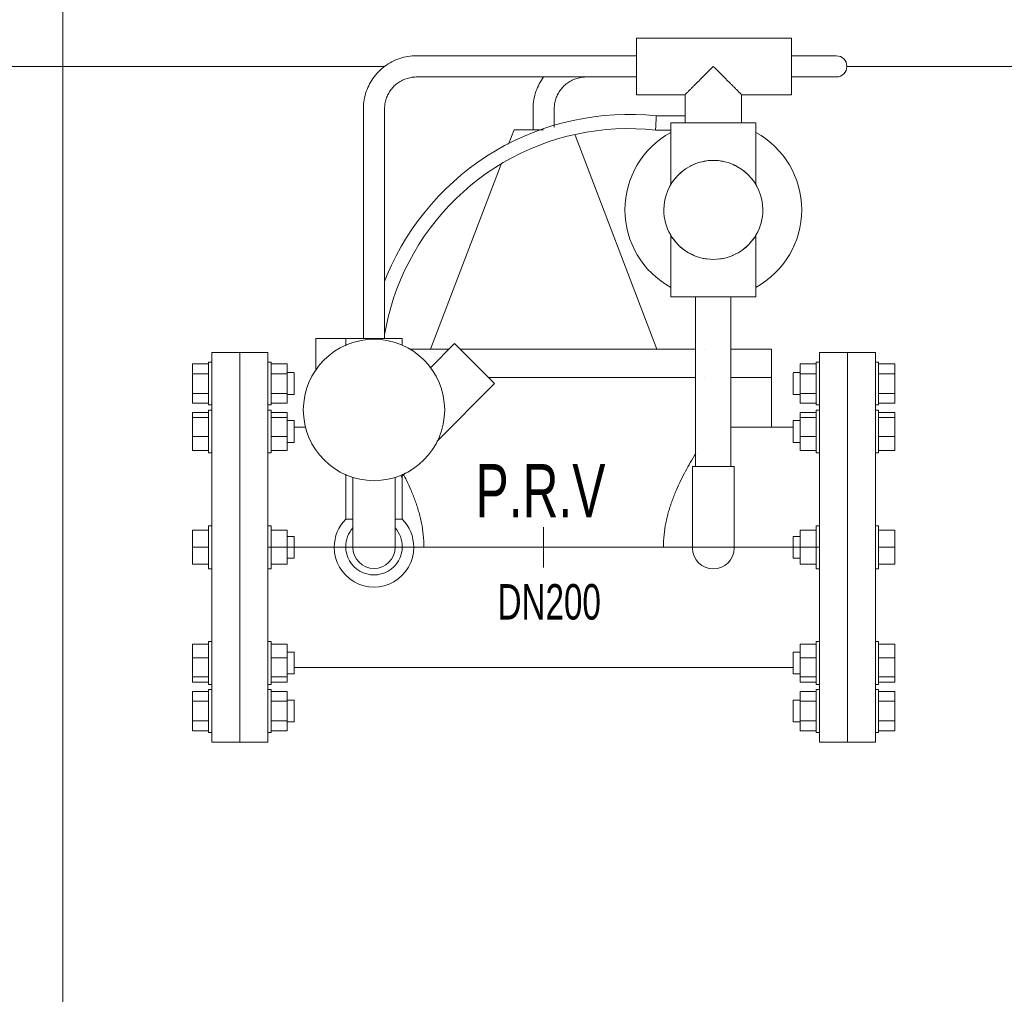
# Model space of a CAD drawing. Header units: millimetres. Extents: x 2339 to 23224, y 1509 to 18979.
# Tile 58 of 124: x 15148 to 16172, y 4244 to 5257. Entities that reach past the tile are written whole.
import ezdxf

# ---------------------------------------------------------------- set-up
doc = ezdxf.new("R2010")
doc.units = ezdxf.units.MM
doc.set_wipeout_variables(frame=1)
doc.layers.get('0').update_dxf_attribs({"lineweight": 0})
doc.styles.add('DISOCP', font='disocp.shx', dxfattribs={"width": 0.6})

# ---------------------------------------------------------------- blocks, each defined once
blk = doc.blocks.new('*U284')
blk.add_wipeout([(-123.82, -87.5), (-149.02, -87.5), (-149.02, -83.11), (-150.46, -83.11), (-150.46, -82.33), (-157.68, -82.33), (-157.68, 82.33), (-150.46, 82.33), (-150.46, 83.11), (-149.02, 83.11), (-149.02, 87.5), (-123.82, 87.5), (-123.82, 83.11), (-122.33, 83.11), (-122.33, 82.33), (-115.17, 82.33), (-115.17, 56.88), (-112.04, 56.71), (-112.04, 53.97), (-107.01, 53.97), (-107.86, 59.22), (-107.71, 65.58), (-106.37, 71.54), (-104.32, 76.39), (-102.39, 79.59), (-102.39, 93.73), (-80.96, 93.73), (-80.86, 199.01), (-78.15, 208.07), (-73.2, 214.43), (-67.29, 218.39), (-59.53, 220.54), (41.65, 220.66), (41.65, 228.6), (111.27, 228.6), (111.27, 220.66), (131.42, 220.66), (135.7, 217.99), (136.18, 215.9), (135.82, 214.1), (134.21, 212.04), (131.42, 211.14), (111.27, 211.14), (111.27, 203.2), (88.9, 203.2), (88.9, 190.5), (95.25, 190.5), (95.29, 186.27), (104.96, 178.82), (110.35, 171.69), (114.68, 161.17), (115.84, 153.34), (115.11, 143.64), (111.95, 134.23), (107.67, 127.3), (102.73, 121.95), (98.98, 118.98), (95.29, 116.68), (95.29, 112.45), (84.14, 112.45), (84.14, 88.9), (102.39, 88.9), (102.39, 53.98), (112.04, 53.98), (112.04, 78.41), (115.17, 78.41), (115.17, 82.33), (122.33, 82.33), (122.33, 83.11), (123.82, 83.11), (123.82, 87.5), (149.02, 87.5), (149.02, 83.11), (150.46, 83.11), (150.46, 82.33), (157.68, 82.33), (157.68, -82.33), (150.46, -82.33), (150.46, -83.11), (149.02, -83.11), (149.02, -87.5), (123.82, -87.5), (123.82, -83.11), (122.33, -83.11), (122.33, -82.33), (115.17, -82.33), (115.17, -56.88), (112.04, -56.71), (112.04, -53.97), (-115.17, -53.97), (-115.17, -82.33), (-122.33, -82.33), (-122.33, -83.11), (-123.82, -83.11)])
for p, q in [((111.27, 228.6), (41.65, 228.6)), ((41.65, 215.9), (41.65, 228.6)), ((111.27, 228.6), (111.27, 215.9)), ((41.65, 220.66), (-57.15, 220.66)), ((131.42, 220.66), (111.27, 220.66)), ((41.65, 203.2), (41.65, 215.9)), ((111.27, 215.9), (111.27, 203.2)), ((-57.15, 211.14), (41.65, 211.14)), ((131.42, 211.14), (111.27, 211.14)), ((41.65, 203.2), (63.5, 203.2)), ((63.5, 203.2), (63.5, 190.5)), ((88.9, 203.2), (111.27, 203.2)), ((88.9, 190.5), (88.9, 203.2)), ((-80.96, 196.85), (-80.96, 93.73)), ((-71.44, 93.73), (-71.44, 196.85)), ((-4.76, 196.85), (-4.76, 187.36)), ((4.76, 188.64), (4.76, 196.85)), ((63.5, 193.68), (50.6, 193.68)), ((57.15, 190.5), (57.15, 162.92)), ((57.15, 190.5), (95.25, 190.5)), ((95.25, 162.92), (95.25, 190.5)), ((-13.3, 187.36), (-15.75, 180.92)), ((-13.3, 187.36), (0, 187.36)), ((50.25, 187.33), (57.15, 187.33)), ((50.8, 88.9), (14.2, 184.98)), ((-19.16, 171.96), (-50.8, 88.9)), ((57.15, 140.03), (57.15, 112.45)), ((95.25, 112.45), (95.25, 140.03)), ((95.25, 112.45), (57.15, 112.45)), ((68.26, 112.45), (68.26, 36.25)), ((84.14, 36.25), (84.14, 112.45)), ((-102.39, 93.73), (-102.39, 79.22)), ((-102.39, 93.73), (-63.5, 93.73)), ((-88.9, 93.73), (-88.9, 90.46)), ((-63.5, 90.75), (-63.5, 93.73)), ((-50.8, 88.9), (-59.91, 88.9)), ((-40.01, 91.42), (-50.96, 80.47)), ((-50.8, 88.9), (-42.53, 88.9)), ((-40.01, 91.42), (-22.05, 73.46)), ((102.39, 88.9), (84.14, 88.9)), ((102.39, 76.2), (102.39, 88.9)), ((-136.42, 87.5), (-149.02, 87.5)), ((-149.02, -87.5), (-149.02, 87.5)), ((-136.42, 87.5), (-136.42, -87.5)), ((-123.82, 87.5), (-136.42, 87.5)), ((-136.42, -87.5), (-136.42, 87.5)), ((-123.82, 87.5), (-123.82, -87.5)), ((123.82, 87.5), (136.42, 87.5)), ((123.82, 87.5), (123.82, -87.5)), ((136.42, 87.5), (149.02, 87.5)), ((136.42, 87.5), (136.42, -87.5)), ((136.42, -87.5), (136.42, 87.5)), ((149.02, -87.5), (149.02, 87.5)), ((-157.68, 77.91), (-157.68, 82.33)), ((-150.46, 82.33), (-157.68, 82.33)), ((-149.02, 83.11), (-150.46, 83.11)), ((-150.46, 73.5), (-150.46, 83.11)), ((-122.33, 83.11), (-123.82, 83.11)), ((-122.33, 83.11), (-122.33, 73.5)), ((-115.17, 82.33), (-122.33, 82.33)), ((-115.17, 82.33), (-115.17, 77.91)), ((115.17, 82.33), (115.17, 77.91)), ((115.17, 82.33), (122.33, 82.33)), ((122.33, 83.11), (123.82, 83.11)), ((122.33, 83.11), (122.33, 73.5)), ((149.02, 83.11), (150.46, 83.11)), ((150.46, 73.5), (150.46, 83.11)), ((150.46, 82.33), (157.68, 82.33)), ((157.68, 77.91), (157.68, 82.33)), ((-157.68, 69.09), (-157.68, 77.91)), ((-150.46, 77.91), (-157.68, 77.91)), ((-115.17, 77.91), (-122.33, 77.91)), ((-112.04, 78.41), (-115.17, 78.41)), ((-115.17, 77.91), (-115.17, 69.09)), ((-112.04, 78.24), (-112.04, 73.5)), ((68.26, 76.2), (-24.79, 76.2)), ((102.39, 76.2), (84.14, 76.2)), ((102.39, 76.2), (102.39, 53.98)), ((112.04, 78.41), (115.17, 78.41)), ((112.04, 78.24), (112.04, 73.5)), ((115.17, 77.91), (115.17, 69.09)), ((115.17, 77.91), (122.33, 77.91)), ((150.46, 77.91), (157.68, 77.91)), ((157.68, 69.09), (157.68, 77.91)), ((-150.46, 63.89), (-150.46, 73.5)), ((-122.33, 73.5), (-122.33, 63.89)), ((-112.04, 73.5), (-112.04, 68.59)), ((-47.97, 47.54), (-22.05, 73.46)), ((112.04, 73.5), (112.04, 68.59)), ((122.33, 73.5), (122.33, 63.89)), ((150.46, 63.89), (150.46, 73.5)), ((-157.68, 64.67), (-157.68, 69.09)), ((-157.68, 69.09), (-150.46, 69.09)), ((-122.33, 69.09), (-115.17, 69.09)), ((-115.17, 69.09), (-115.17, 64.67)), ((-115.17, 68.59), (-112.04, 68.59)), ((115.17, 68.59), (112.04, 68.59)), ((115.17, 69.09), (115.17, 64.67)), ((122.33, 69.09), (115.17, 69.09)), ((157.68, 69.09), (150.46, 69.09)), ((157.68, 64.67), (157.68, 69.09)), ((-150.46, 64.67), (-157.68, 64.67)), ((-150.46, 63.89), (-149.02, 63.89)), ((-123.82, 63.89), (-122.33, 63.89)), ((-115.17, 64.67), (-122.33, 64.67)), ((115.17, 64.67), (122.33, 64.67)), ((123.82, 63.89), (122.33, 63.89)), ((150.46, 63.89), (149.02, 63.89)), ((150.46, 64.67), (157.68, 64.67)), ((-157.68, 58.21), (-157.68, 60.5)), ((-150.46, 60.5), (-157.68, 60.5)), ((-157.68, 49.69), (-157.68, 58.21)), ((-150.46, 58.21), (-157.68, 58.21)), ((-149.02, 61.58), (-150.46, 61.58)), ((-150.46, 45.18), (-150.46, 61.58)), ((-149.02, 61.58), (-150.46, 61.58)), ((-150.46, 61.25), (-150.46, 61.25)), ((-122.33, 61.58), (-123.82, 61.58)), ((-122.33, 61.58), (-123.82, 61.58)), ((-122.33, 61.58), (-122.33, 45.18)), ((-122.33, 61.25), (-122.33, 61.25)), ((-115.17, 60.5), (-122.33, 60.5)), ((-115.17, 58.21), (-122.33, 58.21)), ((-115.17, 60.5), (-115.17, 58.21)), ((-115.17, 58.21), (-115.17, 49.69)), ((115.17, 60.5), (115.17, 58.21)), ((115.17, 60.5), (122.33, 60.5)), ((115.17, 58.21), (115.17, 49.69)), ((115.17, 58.21), (122.33, 58.21)), ((122.33, 61.58), (123.82, 61.58)), ((122.33, 61.58), (122.33, 45.18)), ((122.33, 61.58), (123.82, 61.58)), ((122.33, 61.25), (122.33, 61.25)), ((149.02, 61.58), (150.46, 61.58)), ((149.02, 61.58), (150.46, 61.58)), ((150.46, 45.18), (150.46, 61.58)), ((150.46, 61.25), (150.46, 61.25)), ((150.46, 60.5), (157.68, 60.5)), ((150.46, 58.21), (157.68, 58.21)), ((157.68, 58.21), (157.68, 60.5)), ((157.68, 49.69), (157.68, 58.21)), ((-112.04, 56.88), (-115.17, 56.88)), ((-112.04, 56.88), (-115.17, 56.88)), ((-112.04, 56.88), (-112.04, 48.5)), ((-112.04, 56.71), (-112.04, 56.71)), ((-106.94, 53.97), (-112.04, 53.97)), ((112.04, 53.98), (84.14, 53.98)), ((112.04, 56.88), (115.17, 56.88)), ((112.04, 56.88), (112.04, 48.5)), ((112.04, 56.88), (115.17, 56.88)), ((112.04, 56.71), (112.04, 56.71)), ((123.82, -53.97), (123.82, 53.98)), ((-157.68, 43.45), (-157.68, 49.69)), ((-150.46, 49.69), (-157.68, 49.69)), ((-115.17, 49.69), (-122.33, 49.69)), ((-115.17, 49.69), (-115.17, 43.45)), ((115.17, 49.69), (115.17, 43.45)), ((115.17, 49.69), (122.33, 49.69)), ((150.46, 49.69), (157.68, 49.69)), ((157.68, 43.45), (157.68, 49.69)), ((-150.46, 42.36), (-150.46, 45.18)), ((-122.33, 45.18), (-122.33, 42.36)), ((-115.17, 47.06), (-112.04, 47.06)), ((-112.04, 48.5), (-112.04, 47.06)), ((-112.04, 47.23), (-112.04, 47.23)), ((112.04, 48.5), (112.04, 47.06)), ((112.04, 47.23), (112.04, 47.23)), ((115.17, 47.06), (112.04, 47.06)), ((122.33, 45.18), (122.33, 42.36)), ((150.46, 42.36), (150.46, 45.18)), ((-157.68, 43.45), (-150.46, 43.45)), ((-150.46, 42.36), (-149.02, 42.36)), ((-123.82, 42.36), (-122.33, 42.36)), ((-122.33, 43.45), (-115.17, 43.45)), ((122.33, 43.45), (115.17, 43.45)), ((123.82, 42.36), (122.33, 42.36)), ((150.46, 42.36), (149.02, 42.36)), ((157.68, 43.45), (150.46, 43.45)), ((66.84, 36.25), (76.2, 36.25)), ((66.84, -0.34), (66.84, 36.25)), ((76.2, 36.25), (85.56, 36.25)), ((85.56, -0.34), (85.56, 36.25)), ((-88.9, 32.84), (-88.9, 12.7)), ((-85.73, 31.52), (-85.73, 12.7)), ((-66.68, 12.7), (-66.68, 31.52)), ((-64.04, 31.47), (-62.09, 33.42)), ((-63.5, 12.7), (-63.5, 32.77)), ((-149.02, 9.61), (-150.46, 9.61)), ((-150.46, 9.61), (-150.46, 9.28)), ((-150.46, -9.61), (-150.46, 9.61)), ((-122.33, 9.61), (-123.82, 9.61)), ((-122.33, 9.61), (-122.33, -9.61)), ((-122.33, 9.28), (-122.33, 9.61)), ((-85.79, 12.7), (-88.9, 12.7)), ((-85.73, 12.7), (-85.73, 0)), ((-66.68, 12.7), (-66.68, 0)), ((-63.5, 12.7), (-66.61, 12.7)), ((0, 9.07), (0, -9.07)), ((122.33, 9.61), (123.82, 9.61)), ((122.33, 9.61), (122.33, -9.61)), ((122.33, 9.28), (122.33, 9.61)), ((149.02, 9.61), (150.46, 9.61)), ((150.46, 9.61), (150.46, 9.28)), ((150.46, -9.61), (150.46, 9.61)), ((-157.68, 0), (-157.68, 7.64)), ((-150.46, 7.64), (-157.68, 7.64)), ((-115.17, 7.64), (-122.33, 7.64)), ((-115.17, 7.64), (-115.17, 0)), ((-112.04, 4.91), (-115.17, 4.91)), ((-112.04, 4.91), (-112.04, -4.91)), ((112.04, 4.91), (115.17, 4.91)), ((112.04, 4.91), (112.04, -4.91)), ((115.17, 7.64), (115.17, 0)), ((115.17, 7.64), (122.33, 7.64)), ((150.46, 7.64), (157.68, 7.64)), ((157.68, 0), (157.68, 7.64)), ((123.82, 0), (-123.82, 0)), ((-157.68, -7.64), (-157.68, 0)), ((-150.46, 0), (-157.68, 0)), ((-115.17, 0), (-122.33, 0)), ((-115.17, 0), (-115.17, -7.64)), ((115.17, 0), (115.17, -7.64)), ((115.17, 0), (122.33, 0)), ((150.46, 0), (157.68, 0)), ((157.68, -7.64), (157.68, 0)), ((-150.46, -7.64), (-157.68, -7.64)), ((-115.17, -7.64), (-122.33, -7.64)), ((-115.17, -4.91), (-112.04, -4.91)), ((-112.04, -4.91), (-112.04, -4.74)), ((112.04, -4.91), (112.04, -4.74)), ((115.17, -4.91), (112.04, -4.91)), ((115.17, -7.64), (122.33, -7.64)), ((150.46, -7.64), (157.68, -7.64)), ((-150.46, -9.28), (-150.46, -9.61)), ((-150.46, -9.61), (-149.02, -9.61)), ((-123.82, -9.61), (-122.33, -9.61)), ((-122.33, -9.61), (-122.33, -9.28)), ((122.33, -9.61), (122.33, -9.28)), ((123.82, -9.61), (122.33, -9.61)), ((150.46, -9.61), (149.02, -9.61)), ((150.46, -9.28), (150.46, -9.61)), ((-157.68, -49.69), (-157.68, -43.45)), ((-150.46, -43.45), (-157.68, -43.45)), ((-149.02, -42.36), (-150.46, -42.36)), ((-150.46, -45.18), (-150.46, -42.36)), ((-122.33, -42.36), (-123.82, -42.36)), ((-122.33, -42.36), (-122.33, -45.18)), ((-115.17, -43.45), (-122.33, -43.45)), ((-115.17, -43.45), (-115.17, -49.69)), ((115.17, -43.45), (115.17, -49.69)), ((115.17, -43.45), (122.33, -43.45)), ((122.33, -42.36), (123.82, -42.36)), ((122.33, -42.36), (122.33, -45.18)), ((149.02, -42.36), (150.46, -42.36)), ((150.46, -45.18), (150.46, -42.36)), ((150.46, -43.45), (157.68, -43.45)), ((157.68, -49.69), (157.68, -43.45)), ((-150.46, -61.58), (-150.46, -45.18)), ((-122.33, -45.18), (-122.33, -61.58)), ((-112.04, -47.06), (-115.17, -47.06)), ((-112.04, -47.06), (-112.04, -48.5)), ((-112.04, -47.23), (-112.04, -47.23)), ((-112.04, -48.5), (-112.04, -56.88)), ((112.04, -47.06), (115.17, -47.06)), ((112.04, -47.06), (112.04, -48.5)), ((112.04, -47.23), (112.04, -47.23)), ((112.04, -48.5), (112.04, -56.88)), ((122.33, -45.18), (122.33, -61.58)), ((150.46, -61.58), (150.46, -45.18)), ((-157.68, -58.21), (-157.68, -49.69)), ((-150.46, -49.69), (-157.68, -49.69)), ((-115.17, -49.69), (-122.33, -49.69)), ((-115.17, -49.69), (-115.17, -58.21)), ((115.17, -49.69), (115.17, -58.21)), ((115.17, -49.69), (122.33, -49.69)), ((150.46, -49.69), (157.68, -49.69)), ((157.68, -58.21), (157.68, -49.69)), ((-115.17, -56.88), (-112.04, -56.88)), ((-115.17, -56.88), (-112.04, -56.88)), ((-112.04, -53.98), (112.04, -53.97)), ((-112.04, -56.71), (-112.04, -56.71)), ((112.04, -56.71), (112.04, -56.71)), ((115.17, -56.88), (112.04, -56.88)), ((115.17, -56.88), (112.04, -56.88)), ((-157.68, -60.5), (-157.68, -58.21)), ((-150.46, -58.21), (-157.68, -58.21)), ((-150.46, -60.5), (-157.68, -60.5)), ((-150.46, -61.25), (-150.46, -61.25)), ((-150.46, -61.58), (-149.02, -61.58)), ((-150.46, -61.58), (-149.02, -61.58)), ((-123.82, -61.58), (-122.33, -61.58)), ((-123.82, -61.58), (-122.33, -61.58)), ((-115.17, -58.21), (-122.33, -58.21)), ((-115.17, -60.5), (-122.33, -60.5)), ((-122.33, -61.25), (-122.33, -61.25)), ((-115.17, -58.21), (-115.17, -60.5)), ((115.17, -58.21), (115.17, -60.5)), ((115.17, -58.21), (122.33, -58.21)), ((115.17, -60.5), (122.33, -60.5)), ((122.33, -61.25), (122.33, -61.25)), ((123.82, -61.58), (122.33, -61.58)), ((123.82, -61.58), (122.33, -61.58)), ((150.46, -61.58), (149.02, -61.58)), ((150.46, -61.58), (149.02, -61.58)), ((150.46, -58.21), (157.68, -58.21)), ((150.46, -60.5), (157.68, -60.5)), ((150.46, -61.25), (150.46, -61.25)), ((157.68, -60.5), (157.68, -58.21)), ((-157.68, -69.09), (-157.68, -64.67)), ((-150.46, -64.67), (-157.68, -64.67)), ((-149.02, -63.89), (-150.46, -63.89)), ((-150.46, -73.5), (-150.46, -63.89)), ((-122.33, -63.89), (-123.82, -63.89)), ((-122.33, -63.89), (-122.33, -73.5)), ((-115.17, -64.67), (-122.33, -64.67)), ((-115.17, -64.67), (-115.17, -69.09)), ((115.17, -64.67), (115.17, -69.09)), ((115.17, -64.67), (122.33, -64.67)), ((122.33, -63.89), (123.82, -63.89)), ((122.33, -63.89), (122.33, -73.5)), ((149.02, -63.89), (150.46, -63.89)), ((150.46, -73.5), (150.46, -63.89)), ((150.46, -64.67), (157.68, -64.67)), ((157.68, -69.09), (157.68, -64.67)), ((-157.68, -77.91), (-157.68, -69.09)), ((-150.46, -69.09), (-157.68, -69.09)), ((-115.17, -69.09), (-122.33, -69.09)), ((-112.04, -68.59), (-115.17, -68.59)), ((-115.17, -69.09), (-115.17, -77.91)), ((-112.04, -68.59), (-112.04, -73.5)), ((112.04, -68.59), (115.17, -68.59)), ((112.04, -68.59), (112.04, -73.5)), ((115.17, -69.09), (115.17, -77.91)), ((115.17, -69.09), (122.33, -69.09)), ((150.46, -69.09), (157.68, -69.09)), ((157.68, -77.91), (157.68, -69.09)), ((-150.46, -83.11), (-150.46, -73.5)), ((-122.33, -73.5), (-122.33, -83.11)), ((-112.04, -73.5), (-112.04, -78.41)), ((112.04, -73.5), (112.04, -78.41)), ((122.33, -73.5), (122.33, -83.11)), ((150.46, -83.11), (150.46, -73.5)), ((-157.68, -82.33), (-157.68, -77.91)), ((-150.46, -77.91), (-157.68, -77.91)), ((-115.17, -77.91), (-122.33, -77.91)), ((-115.17, -77.91), (-115.17, -82.33)), ((-115.17, -78.41), (-112.04, -78.41)), ((115.17, -78.41), (112.04, -78.41)), ((115.17, -77.91), (115.17, -82.33)), ((115.17, -77.91), (122.33, -77.91)), ((150.46, -77.91), (157.68, -77.91)), ((157.68, -82.33), (157.68, -77.91)), ((-150.46, -82.33), (-157.68, -82.33)), ((-150.46, -83.11), (-149.02, -83.11)), ((-123.82, -83.11), (-122.33, -83.11)), ((-115.17, -82.33), (-122.33, -82.33)), ((115.17, -82.33), (122.33, -82.33)), ((123.82, -83.11), (122.33, -83.11)), ((150.46, -83.11), (149.02, -83.11)), ((150.46, -82.33), (157.68, -82.33)), ((-149.02, -87.5), (-136.42, -87.5)), ((-136.42, -87.5), (-123.82, -87.5)), ((136.42, -87.5), (123.82, -87.5)), ((149.02, -87.5), (136.42, -87.5))]:
    blk.add_line(p, q)
at = {"flags": 128}
for points in [[(-57.15, 220.66), (-58.1, 220.64), (-59.05, 220.59), (-60, 220.49), (-60.94, 220.36), (-61.88, 220.19), (-62.81, 219.98), (-63.73, 219.74), (-64.64, 219.45), (-65.54, 219.14), (-66.42, 218.78), (-67.29, 218.39), (-68.15, 217.97), (-68.98, 217.51), (-69.8, 217.03), (-70.6, 216.5), (-71.37, 215.95), (-72.12, 215.37), (-72.85, 214.75), (-73.56, 214.11), (-74.23, 213.44), (-74.88, 212.74), (-75.5, 212.02), (-76.1, 211.28), (-76.66, 210.51), (-77.19, 209.72), (-77.69, 208.9), (-78.15, 208.07), (-78.58, 207.22), (-78.98, 206.36), (-79.34, 205.48), (-79.67, 204.58), (-79.96, 203.68), (-80.22, 202.76), (-80.44, 201.83), (-80.62, 200.9), (-80.76, 199.96), (-80.86, 199.01), (-80.93, 198.06), (-80.96, 197.11), (-80.96, 196.85)], [(-71.44, 196.85), (-71.43, 197.42), (-71.39, 197.99), (-71.34, 198.56), (-71.26, 199.13), (-71.15, 199.69), (-71.03, 200.25), (-70.88, 200.8), (-70.71, 201.34), (-70.52, 201.88), (-70.31, 202.41), (-70.08, 202.94), (-69.82, 203.45), (-69.55, 203.95), (-69.26, 204.44), (-68.94, 204.92), (-68.61, 205.38), (-68.26, 205.83), (-67.89, 206.27), (-67.51, 206.69), (-67.1, 207.1), (-66.69, 207.49), (-66.25, 207.86), (-65.81, 208.22), (-65.34, 208.55), (-64.87, 208.87), (-64.38, 209.17), (-63.88, 209.45), (-63.38, 209.71), (-62.86, 209.95), (-62.33, 210.17), (-61.79, 210.36), (-61.25, 210.54), (-60.7, 210.69), (-60.14, 210.82), (-59.58, 210.93), (-59.01, 211.02), (-58.45, 211.08), (-57.88, 211.12), (-57.3, 211.14), (-57.15, 211.14)], [(0, 211.14), (-0.46, 210.51), (-0.99, 209.72), (-1.49, 208.9), (-1.95, 208.07), (-2.38, 207.22), (-2.78, 206.36), (-3.14, 205.48), (-3.47, 204.58), (-3.76, 203.68), (-4.02, 202.76), (-4.24, 201.83), (-4.42, 200.9), (-4.56, 199.96), (-4.66, 199.01), (-4.73, 198.06), (-4.76, 197.11), (-4.76, 196.85)], [(4.76, 196.85), (4.77, 197.42), (4.81, 197.99), (4.86, 198.56), (4.94, 199.13), (5.05, 199.69), (5.17, 200.25), (5.32, 200.8), (5.49, 201.34), (5.68, 201.88), (5.89, 202.41), (6.12, 202.94), (6.38, 203.45), (6.65, 203.95), (6.94, 204.44), (7.26, 204.92), (7.59, 205.38), (7.94, 205.83), (8.31, 206.27), (8.69, 206.69), (9.1, 207.1), (9.51, 207.49), (9.95, 207.86), (10.39, 208.22), (10.86, 208.55), (11.33, 208.87), (11.82, 209.17), (12.32, 209.45), (12.82, 209.71), (13.34, 209.95), (13.87, 210.17), (14.41, 210.36), (14.95, 210.54), (15.5, 210.69), (16.06, 210.82), (16.62, 210.93), (17.19, 211.02), (17.75, 211.08), (18.32, 211.12), (18.9, 211.14)], [(50.6, 193.68), (45.91, 194.08), (41.22, 194.3), (36.52, 194.33), (31.83, 194.17), (27.14, 193.83), (22.47, 193.3), (17.83, 192.58), (13.22, 191.68), (8.65, 190.59), (4.12, 189.32), (-0.35, 187.87), (-4.76, 186.25), (-9.1, 184.44), (-13.36, 182.47), (-17.54, 180.33), (-21.63, 178.02), (-25.63, 175.55), (-29.53, 172.92), (-33.31, 170.14), (-36.99, 167.21), (-40.54, 164.14), (-43.97, 160.92), (-47.26, 157.57), (-50.42, 154.1), (-53.44, 150.49), (-56.31, 146.77), (-59.03, 142.94), (-61.6, 139.01), (-64, 134.97), (-66.24, 130.84), (-68.32, 126.62), (-70.22, 122.33), (-71.44, 119.26)], [(-71.44, 95.49), (-70.81, 98.94), (-69.84, 103.28), (-68.7, 107.58), (-67.38, 111.82), (-65.9, 116.01), (-64.25, 120.14), (-62.44, 124.2), (-60.47, 128.18), (-58.34, 132.08), (-56.05, 135.89), (-53.62, 139.61), (-51.03, 143.23), (-48.31, 146.74), (-45.44, 150.14), (-42.45, 153.42), (-39.32, 156.58), (-36.07, 159.61), (-32.7, 162.51), (-29.22, 165.28), (-25.63, 167.9), (-21.94, 170.37), (-18.15, 172.7), (-14.28, 174.87), (-10.32, 176.89), (-6.28, 178.75), (-2.17, 180.44), (2.01, 181.97), (6.24, 183.33), (10.52, 184.51), (14.85, 185.53), (19.21, 186.37), (23.61, 187.04), (28.02, 187.53), (32.46, 187.85), (36.9, 187.99), (41.34, 187.94), (45.78, 187.73), (50.21, 187.33), (50.25, 187.33)]]:
    blk.add_lwpolyline(points, dxfattribs=at)
for centre, radius, start, end in [((131.42, 215.9), 4.76, 270, 90), ((76.2, 151.48), 39.69, 118.7562, 180.0001), ((76.2, 151.48), 39.69, 0.0001, 61.244), ((76.2, 151.48), 22.22, 0.0001, 180.0001), ((76.2, 151.48), 39.69, 180.0001, 241.244), ((76.2, 151.48), 22.23, 180.0001, 0.0001), ((76.2, 151.48), 39.69, 298.7562, 0.0001), ((-76.2, 61.65), 31.75, 90.0001, 270.0001), ((-76.2, 61.65), 31.75, 270.0001, 90.0001), ((-76.2, 0.03), 17.86, 135.0001, 180.0001), ((-76.2, 0.03), 17.86, 0.0001, 45.0001), ((-76.2, 0.3), 12.7, 138.6937, 180.0001), ((-76.2, 0.3), 12.7, 0.0001, 41.232), ((-76.2, 0.03), 17.86, 180.0001, 0.0001), ((-76.2, 0.3), 12.7, 180.0001, 0.0001), ((-76.2, 0), 9.52, 180.0002, 0.0002), ((76.2, -0.34), 9.36, 180, 0)]:
    blk.add_arc(centre, radius, start, end)
for centre, major_axis, start_param, end_param in [((0, 88.9), (102.39, 0), 2.356194, 2.356221), ((0, 88.9), (68.26, 0), 5.497868, 8.435411), ((0, 88.9), (102.39, 0), 0.785356, 0.785416), ((0, 76.2), (102.39, 0), 0.785398, 0.785406), ((0, 0), (53.79, 0), 2.356247, 6.283137)]:
    blk.add_ellipse(centre, major_axis=major_axis, ratio=0.000001, start_param=start_param, end_param=end_param)
for points, knots in [([(63.5, 203.2), (63.51, 203.2), (63.58, 203.26), (63.76, 203.45), (63.95, 203.65), (64.19, 203.9), (64.49, 204.19), (64.83, 204.53), (65.2, 204.9), (65.6, 205.31), (66.04, 205.74), (66.5, 206.2), (66.98, 206.68), (67.48, 207.18), (68.17, 207.87), (68.9, 208.59), (69.64, 209.34), (70.4, 210.1), (71.75, 211.45), (73.76, 213.45), (75.38, 215.09), (76.2, 215.9)], [0, 0, 0, 0, 0.071429, 0.107143, 0.142857, 0.178571, 0.214286, 0.25, 0.285714, 0.321429, 0.357143, 0.392857, 0.428571, 0.464286, 0.5, 0.571429, 0.607143, 0.642857, 0.714286, 0.857143, 1, 1, 1, 1]), ([(76.2, 215.9), (77.02, 215.09), (78.64, 213.45), (80.65, 211.45), (82, 210.1), (82.76, 209.34), (83.32, 208.78), (83.86, 208.23), (84.4, 207.7), (84.92, 207.18), (85.42, 206.68), (85.9, 206.2), (86.36, 205.74), (86.8, 205.31), (87.2, 204.9), (87.56, 204.53), (87.91, 204.19), (88.21, 203.9), (88.45, 203.65), (88.64, 203.45), (88.82, 203.26), (88.89, 203.2), (88.9, 203.2)], [0, 0, 0, 0, 0.142857, 0.285714, 0.357143, 0.392857, 0.428571, 0.464286, 0.5, 0.535714, 0.571429, 0.607143, 0.642857, 0.678571, 0.714286, 0.75, 0.785714, 0.821429, 0.857143, 0.892857, 0.928571, 1, 1, 1, 1]), ([(50.59, 193.63), (50.6, 193.69), (50.6, 193.69), (50.57, 193.24), (50.51, 192.16), (50.46, 191.05), (50.43, 190.5)], [0.4444444, 0.4444444, 0.4444444, 0.4444444, 0.5555556, 0.6666667, 0.8333333, 1, 1, 1, 1]), ([(71.63, 173.23), (71.97, 173.3), (72.76, 173.44), (73.57, 173.54), (74.03, 173.58)], [0.42760459, 0.42760459, 0.42760459, 0.42760459, 0.44444444, 0.46615188, 0.46615188, 0.46615188, 0.46615188]), ([(78.38, 173.58), (78.84, 173.54), (79.65, 173.44), (80.44, 173.3), (80.78, 173.23)], [0.53381805, 0.53381805, 0.53381805, 0.53381805, 0.55555556, 0.57235883, 0.57235883, 0.57235883, 0.57235883]), ([(60.83, 167.54), (60.9, 167.61), (61.04, 167.74), (61.26, 167.94), (61.51, 168.15), (61.76, 168.36), (62.11, 168.64), (62.57, 169.01), (62.96, 169.31), (63.17, 169.46)], [0.2026439, 0.2026439, 0.2026439, 0.2026439, 0.20833333, 0.21527778, 0.22222222, 0.22916667, 0.23611111, 0.25, 0.26495682, 0.26495682, 0.26495682, 0.26495682]), ([(65.64, 171.04), (65.86, 171.16), (66.31, 171.38), (67.02, 171.7), (67.52, 171.92), (67.78, 172.02), (67.78, 172.02)], [0.31992922, 0.31992922, 0.31992922, 0.31992922, 0.33333333, 0.34722222, 0.36111111, 0.36129556, 0.36129556, 0.36129556, 0.36129556]), ([(84.62, 172.02), (84.62, 172.02), (84.88, 171.91), (85.26, 171.75), (85.74, 171.54), (86.16, 171.35), (86.5, 171.18), (86.71, 171.07), (86.76, 171.04)], [0.63865733, 0.63865733, 0.63865733, 0.63865733, 0.63888889, 0.65277778, 0.65972222, 0.66666667, 0.67708333, 0.68003291, 0.68003291, 0.68003291, 0.68003291]), ([(89.23, 169.46), (89.44, 169.31), (89.92, 168.94), (90.45, 168.52), (90.8, 168.23), (90.92, 168.13), (91.11, 167.97), (91.33, 167.78), (91.51, 167.6), (91.57, 167.54)], [0.73499461, 0.73499461, 0.73499461, 0.73499461, 0.75, 0.77083333, 0.77604167, 0.77864583, 0.78125, 0.79166667, 0.79731588, 0.79731588, 0.79731588, 0.79731588]), ([(57.15, 162.92), (57.15, 163.1), (57.32, 163.45), (57.77, 164.04), (58.09, 164.43), (58.37, 164.74), (58.67, 165.09), (59.07, 165.57), (59.38, 165.95), (59.59, 166.19)], [0, 0, 0, 0, 0.0555556, 0.0833333, 0.0972222, 0.1111111, 0.125, 0.1388889, 0.1613176, 0.1613176, 0.1613176, 0.1613176]), ([(92.81, 166.19), (93.14, 165.8), (93.53, 165.32), (93.92, 164.87), (94.06, 164.71), (94.27, 164.47), (94.68, 163.99), (95.12, 163.39), (95.25, 163.05), (95.25, 162.92)], [0.8386032, 0.8386032, 0.8386032, 0.8386032, 0.875, 0.8854167, 0.890625, 0.8958333, 0.9166667, 0.9583333, 1, 1, 1, 1]), ([(59.59, 136.76), (59.26, 137.15), (58.87, 137.63), (58.48, 138.08), (58.34, 138.24), (58.13, 138.48), (57.72, 138.96), (57.28, 139.56), (57.15, 139.9), (57.15, 140.03)], [0.8386824, 0.8386824, 0.8386824, 0.8386824, 0.875, 0.8854167, 0.890625, 0.8958333, 0.9166667, 0.9583333, 1, 1, 1, 1]), ([(95.25, 140.03), (95.25, 139.85), (95.08, 139.5), (94.63, 138.91), (94.31, 138.52), (94.03, 138.21), (93.73, 137.86), (93.33, 137.38), (93.02, 137), (92.81, 136.76)], [0, 0, 0, 0, 0.0555556, 0.0833333, 0.0972222, 0.1111111, 0.125, 0.1388889, 0.1613968, 0.1613968, 0.1613968, 0.1613968]), ([(63.17, 133.49), (62.96, 133.64), (62.48, 134.01), (61.96, 134.43), (61.61, 134.72), (61.48, 134.82), (61.29, 134.98), (61.08, 135.17), (60.9, 135.34), (60.83, 135.41)], [0.73504318, 0.73504318, 0.73504318, 0.73504318, 0.75, 0.77083333, 0.77604167, 0.77864583, 0.78125, 0.79166667, 0.7973561, 0.7973561, 0.7973561, 0.7973561]), ([(91.57, 135.41), (91.51, 135.35), (91.37, 135.21), (91.14, 135.01), (90.89, 134.8), (90.64, 134.59), (90.29, 134.31), (89.83, 133.94), (89.44, 133.64), (89.23, 133.49)], [0.20268412, 0.20268412, 0.20268412, 0.20268412, 0.20833333, 0.21527778, 0.22222222, 0.22916667, 0.23611111, 0.25, 0.26500539, 0.26500539, 0.26500539, 0.26500539]), ([(67.78, 130.93), (67.78, 130.93), (67.52, 131.03), (67.15, 131.19), (66.66, 131.41), (66.25, 131.6), (65.91, 131.77), (65.69, 131.88), (65.64, 131.91)], [0.63870444, 0.63870444, 0.63870444, 0.63870444, 0.63888889, 0.65277778, 0.65972222, 0.66666667, 0.67708333, 0.68007078, 0.68007078, 0.68007078, 0.68007078]), ([(74.03, 129.37), (73.57, 129.41), (72.76, 129.51), (71.97, 129.65), (71.63, 129.72)], [0.53384812, 0.53384812, 0.53384812, 0.53384812, 0.55555556, 0.57239541, 0.57239541, 0.57239541, 0.57239541]), ([(80.78, 129.72), (80.44, 129.65), (79.65, 129.51), (78.84, 129.41), (78.38, 129.37)], [0.42764117, 0.42764117, 0.42764117, 0.42764117, 0.44444444, 0.46618195, 0.46618195, 0.46618195, 0.46618195]), ([(86.76, 131.91), (86.55, 131.79), (86.09, 131.57), (85.38, 131.25), (84.88, 131.04), (84.62, 130.93), (84.62, 130.93)], [0.31996709, 0.31996709, 0.31996709, 0.31996709, 0.33333333, 0.34722222, 0.36111111, 0.36134267, 0.36134267, 0.36134267, 0.36134267]), ([(53.79, 0), (53.81, 1.88), (54.02, 5.58), (54.67, 10.04), (55.43, 13.52), (56.13, 16.1), (56.91, 18.62), (57.75, 21.07), (58.65, 23.43), (59.94, 26.51), (62.31, 31.64), (65.32, 37.17), (67.52, 40.83), (68.32, 42.12)], [0, 0, 0, 0, 0.0625, 0.125, 0.15625, 0.1875, 0.21875, 0.25, 0.28125, 0.3125, 0.375, 0.5, 0.5751957, 0.5751957, 0.5751957, 0.5751957]), ([(-62.96, 32.73), (-62.52, 31.88), (-61.38, 29.63), (-59.94, 26.51), (-58.65, 23.43), (-57.75, 21.07), (-56.91, 18.62), (-56.13, 16.1), (-55.43, 13.52), (-54.67, 10.03), (-54.02, 5.58), (-53.81, 1.88), (-53.79, 0)], [0.5857123, 0.5857123, 0.5857123, 0.5857123, 0.625, 0.6875, 0.71875, 0.75, 0.78125, 0.8125, 0.84375, 0.875, 0.9375, 1, 1, 1, 1])]:
    blk.add_open_spline(points, degree=3, knots=knots)
blk.add_open_spline([(50.43, 190.5), (50.4, 190.13), (50.37, 189.39), (50.31, 188.42), (50.27, 187.69), (50.25, 187.31), (50.25, 187.31), (50.26, 187.37)], degree=3)
at = {"style": 'DISOCP', "width": 0.7}
for s, height, p in [('P.R.V', 23.882, (-30.63, 13.51)), ('DN200', 15.921, (-20.69, -32.44))]:
    blk.add_text(s, height=height, dxfattribs=at).set_placement(p)

msp = doc.modelspace()

# ---------------------------------------------------------------- linework, layer by layer
for p, q in [((15193.1, 1508.9), (15193.1, 16868.4)), ((2339.1, 5208.9), (19193.1, 5208.9))]:
    msp.add_line(p, q)

# ---------------------------------------------------------------- next in the draw order: block references
at = {"xscale": 2.31578947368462, "yscale": 2.31578947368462, "zscale": 2.31578947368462}
msp.add_blockref('*U284', (15693.1, 4708.9), dxfattribs=at)

doc.saveas('drawing.dxf')
